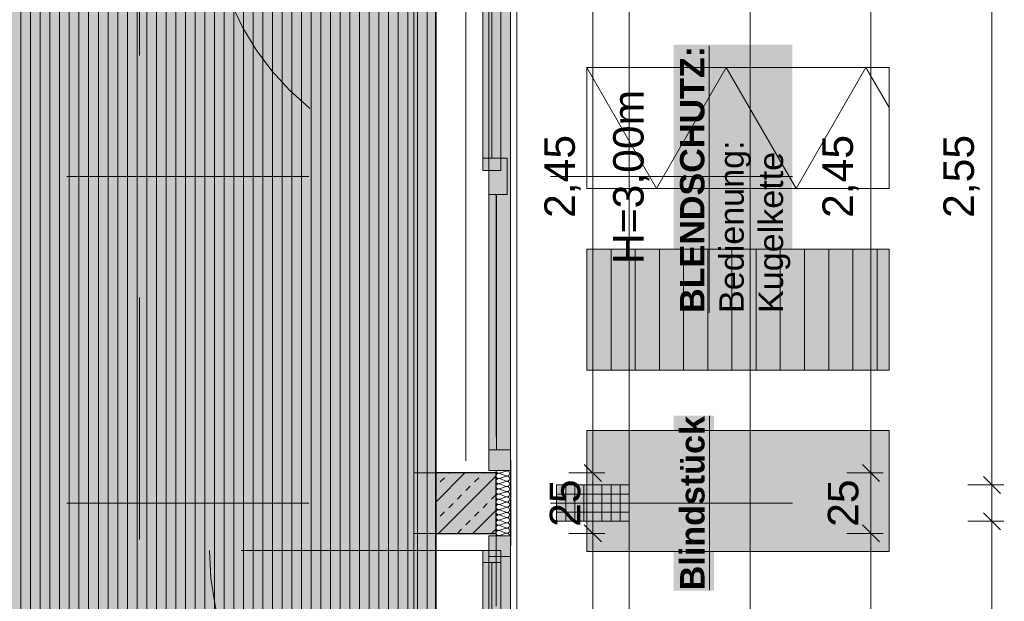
# Model space of a CAD drawing. Header units: metres. Extents: x -111 to 152, y -132 to 99.
# Tile 218 of 256: x -1.85 to 2.23, y -11.21 to -8.8. Entities that reach past the tile are written whole.
import ezdxf

# ---------------------------------------------------------------- set-up
doc = ezdxf.new("R2010")
doc.units = ezdxf.units.M
doc.header["$PDMODE"] = 1
doc.header["$PDSIZE"] = -2
for name, pattern in [('Achsen 01', [5.291531, 3.175, -1.058062, 0.352704, -0.705764]), ('gestrichelt - 01', [2, 1, -1]), ('ISO-07 Punktiert', [0.889, 0.127, -0.762]), ('Raster 01', [2, 1, -1]), ('VW-01 Strichlinie kurz', [2, 1, -1])]:
    doc.linetypes.add(name, pattern=pattern)
doc.layers.get('0').update_dxf_attribs({"lineweight": 25})
for name, color, linetype, lineweight, true_color in [('013_Beton und Stahlbetonarbeiten-000 Sichtbeton-333 Außenstütze', 5, 'Continuous', 5, 0x0000ff), ('013_Beton und Stahlbetonarbeiten-000 Sichtbeton-334 Außenwandöf', 5, 'Continuous', 5, 0x0000ff), ('014_Fassadenarbeiten-000 Aufsicht Betonfertigteile', 7, 'Continuous', 9, 0xc0c0c0), ('014_Fassadenarbeiten-330 mineralische Dämmung', 7, 'Continuous', 9, 0x666666), ('021_DA-Gründach', 7, 'Continuous', 13, 0x555555), ('031_Metallbauarbeiten-350 Lamellendecke DS', 7, 'Continuous', 35, 0x666666), ('032_Metallarbeiten-Fenster', 7, 'Continuous', 13, 0x444444), ('AV1-Achsen', 1, 'Achsen 01', 18, 0xff0000), ('AV1-Raster', 7, 'Raster 01', 9, 0xa6a6a6)]:
    doc.layers.add(name, color=color, linetype=linetype, lineweight=lineweight, true_color=true_color)
for name, color, linetype, lineweight in [('013_Beton und Stahlbetonarbeiten-000 Unterzüge', 7, 'ISO-07 Punktiert', 13), ('013_Beton und Stahlbetonarbeiten-330 Außenstützen', 7, 'Continuous', 25), ('014_Fassadenarbeiten-330 Betonfertigteile vertikal', 7, 'Continuous', 9), ('030_Sonnenschutzarbeiten-BLENDSCHUTZ', 7, 'Continuous', 5), ('030_Sonnenschutzarbeiten-BLENDSCHUTZ  Beschriftung', 7, 'Continuous', 5), ('_1.35m (3D)', 7, 'Continuous', 9), ('_EG (2D)', 7, 'Continuous', 9), ('_EG - DS (2D)', 7, 'Continuous', 9), ('_GRU (2D)', 7, 'Continuous', 9), ('_Legende (2D)', 7, 'Continuous', 9), ('Bemaßung-Bemaßung', 7, 'Continuous', 9), ('Keine', 7, 'Continuous', 9)]:
    doc.layers.add(name, color=color, linetype=linetype, lineweight=lineweight)
doc.layers.get('0').freeze()
doc.styles.add('Arial', font='arial.ttf')
doc.styles.add('Arial (bold)', font='arialbd.ttf')
doc.dimstyles.new('COE 50', dxfattribs={"dimtxt": 126.090495, "dimasz": 0.001414, "dimexe": 0.001, "dimexo": 0.01, "dimgap": 0.001, "dimtad": 1, "dimdec": 3, "dimtxsty": 'Arial', "dimblk": 'VW_SLASH-3', "dimblk1": 'VW_SLASH-3', "dimblk2": 'VW_SLASH-3', "dimcen": 0, "dimadec": 3, "dimazin": 0, "dimtfac": 0.8, "dimtdec": 3, "dimtix": 1, "dimtmove": 0, "dimatfit": 0, "dimldrblk": 'VW_SLASH-2', "dimfxl": 0.002, "dimfxlon": 1, "dimfrac": 2, "dimtolj": 1, "dimarcsym": 0})

# ---------------------------------------------------------------- blocks, each defined once
blk = doc.blocks.new('Group-2')
at = {"layer": 'AV1-Raster'}
for p, q in [((-1.35, -22.95), (-1.35, 1.35)), ((1.35, -9.45), (-40.5, -9.45)), ((1.35, -10.8), (-40.5, -10.8))]:
    blk.add_line(p, q, dxfattribs=at)
blk = doc.blocks.new('1.35m (3D)')
at = {"layer": 'AV1-Raster', "color": 7}
blk.add_blockref('Group-2', (0, 0), dxfattribs=at)
blk = doc.blocks.new('Blendschutz Beschriftung')
at = {"layer": '030_Sonnenschutzarbeiten-BLENDSCHUTZ  Beschriftung', "color": 254, "linetype": 'Continuous', "transparency": 33554559}
blk.add_solid([(-0.554, -0.1644), (0.554, -0.1644), (-0.554, 0.3267), (0.554, 0.3267)], dxfattribs=at)
at = {"layer": '030_Sonnenschutzarbeiten-BLENDSCHUTZ  Beschriftung', "insert": (-0.554, 0.3002), "char_height": 0.100872, "attachment_point": 1, "line_spacing_factor": 0.967016, "style": 'Arial (bold)'}
blk.add_mtext('{\\LBLENDSCHUTZ:}{\\fArial|b0|i0|c0|p0;\\l\\PBedienung: \\PKugelkette }', dxfattribs=at)
blk = doc.blocks.new('VW_SLASH-3')
at = {"color": 0, "linetype": 'ByBlock', "lineweight": -2, "transparency": 16777216}
blk.add_line((0, 0), (-1, 0), dxfattribs=at)
at = {"color": 0, "linetype": 'Continuous', "lineweight": 15, "transparency": 16777216, "flags": 128}
blk.add_lwpolyline([(0.5, 0.5), (-0.5, -0.5)], dxfattribs=at)
blk = doc.blocks.new('*D33')
at = {"layer": '030_Sonnenschutzarbeiten-BLENDSCHUTZ', "color": 0, "lineweight": -2}
for p, q in [((0.425, -8.225), (0.575, -8.225)), ((0.525, -10.6043), (0.525, -8.2957)), ((0.425, -10.675), (0.575, -10.675))]:
    blk.add_line(p, q, dxfattribs=at)
at = {"layer": 'Defpoints', "color": 0}
for p in [(-0.215, -8.225), (0.525, -8.225), (-0.215, -10.675)]:
    blk.add_point(p, dxfattribs=at)
at = {"layer": '030_Sonnenschutzarbeiten-BLENDSCHUTZ', "color": 0, "lineweight": -2, "xscale": 0.070693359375, "yscale": 0.070693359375, "zscale": 0.070693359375}
for p, rotation in [((0.525, -8.225), 90), ((0.525, -10.675), 270)]:
    blk.add_blockref('VW_SLASH-3', p, dxfattribs=dict(at, rotation=rotation))
at = {"layer": '030_Sonnenschutzarbeiten-BLENDSCHUTZ', "color": 0, "lineweight": 13, "insert": (0.3992, -9.45), "char_height": 0.12609, "attachment_point": 5, "rotation": 90, "style": 'Arial'}
blk.add_mtext('\\A1;2,45', dxfattribs=at)
blk = doc.blocks.new('VW_SLASH-2')
at = {"color": 0, "linetype": 'ByBlock', "lineweight": -2, "transparency": 16777216}
blk.add_line((0, 0), (-1, 0), dxfattribs=at)
at = {"color": 0, "linetype": 'Continuous', "lineweight": 15, "transparency": 16777216, "flags": 128}
blk.add_lwpolyline([(0.5, 0.5), (-0.5, -0.5)], dxfattribs=at)
blk = doc.blocks.new('*D34')
at = {"layer": '030_Sonnenschutzarbeiten-BLENDSCHUTZ', "color": 0, "lineweight": -2}
for p, q in [((0.425, -10.925), (0.575, -10.925)), ((0.525, -13.3043), (0.525, -10.9957)), ((0.425, -13.375), (0.575, -13.375))]:
    blk.add_line(p, q, dxfattribs=at)
at = {"layer": 'Defpoints', "color": 0}
for p in [(-0.215, -10.925), (0.525, -10.925), (-0.215, -13.375)]:
    blk.add_point(p, dxfattribs=at)
at = {"layer": '030_Sonnenschutzarbeiten-BLENDSCHUTZ', "color": 0, "lineweight": -2, "xscale": 0.070693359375, "yscale": 0.070693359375, "zscale": 0.070693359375}
for p, rotation in [((0.525, -10.925), 90), ((0.525, -13.375), 270)]:
    blk.add_blockref('VW_SLASH-3', p, dxfattribs=dict(at, rotation=rotation))
at = {"layer": '030_Sonnenschutzarbeiten-BLENDSCHUTZ', "color": 0, "lineweight": 13, "insert": (0.3992, -12.15), "char_height": 0.12609, "attachment_point": 5, "rotation": 90, "style": 'Arial'}
blk.add_mtext('\\A1;2,45', dxfattribs=at)
blk = doc.blocks.new('*D61')
at = {"layer": '030_Sonnenschutzarbeiten-BLENDSCHUTZ', "color": 0, "lineweight": -2}
for p, q in [((0.525, -10.6043), (0.525, -10.5336)), ((0.425, -10.675), (0.575, -10.675)), ((0.525, -10.675), (0.525, -10.925)), ((0.425, -10.925), (0.575, -10.925)), ((0.525, -10.9957), (0.525, -11.0664))]:
    blk.add_line(p, q, dxfattribs=at)
at = {"layer": 'Defpoints', "color": 0}
for p in [(-0.215, -10.675), (-0.215, -10.925), (0.525, -10.925)]:
    blk.add_point(p, dxfattribs=at)
at = {"layer": '030_Sonnenschutzarbeiten-BLENDSCHUTZ', "color": 0, "lineweight": -2, "xscale": 0.070693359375, "yscale": 0.070693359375, "zscale": 0.070693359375}
for p, rotation in [((0.525, -10.675), 270), ((0.525, -10.925), 90)]:
    blk.add_blockref('VW_SLASH-3', p, dxfattribs=dict(at, rotation=rotation))
at = {"layer": '030_Sonnenschutzarbeiten-BLENDSCHUTZ', "color": 0, "lineweight": 13, "insert": (0.4106, -10.8), "char_height": 0.12609, "attachment_point": 5, "rotation": 90, "style": 'Arial'}
blk.add_mtext('\\A1;25', dxfattribs=at)
blk = doc.blocks.new('*D413')
at = {"layer": 'Bemaßung-Bemaßung', "color": 0, "lineweight": -2}
for p, q in [((2.075, -8.175), (2.225, -8.175)), ((2.175, -10.6543), (2.175, -8.2457)), ((2.075, -10.725), (2.225, -10.725))]:
    blk.add_line(p, q, dxfattribs=at)
at = {"layer": 'Defpoints', "color": 0}
for p in [(0.675, -8.175), (2.175, -8.175), (0.675, -10.725)]:
    blk.add_point(p, dxfattribs=at)
at = {"layer": 'Bemaßung-Bemaßung', "color": 0, "lineweight": -2, "xscale": 0.070693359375, "yscale": 0.070693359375, "zscale": 0.070693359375}
for p, rotation in [((2.175, -8.175), 90), ((2.175, -10.725), 270)]:
    blk.add_blockref('VW_SLASH-3', p, dxfattribs=dict(at, rotation=rotation))
at = {"layer": 'Bemaßung-Bemaßung', "color": 0, "insert": (2.0492, -9.45), "char_height": 0.12609, "attachment_point": 5, "rotation": 90, "style": 'Arial'}
blk.add_mtext('\\A1;2,55', dxfattribs=at)
blk = doc.blocks.new('*D414')
at = {"layer": 'Bemaßung-Bemaßung', "color": 0, "lineweight": -2}
for p, q in [((2.175, -10.6543), (2.175, -10.5836)), ((2.075, -10.725), (2.225, -10.725)), ((2.175, -10.875), (2.175, -10.725)), ((2.075, -10.875), (2.225, -10.875)), ((2.175, -10.9457), (2.175, -11.0164))]:
    blk.add_line(p, q, dxfattribs=at)
at = {"layer": 'Defpoints', "color": 0}
for p in [(0.675, -10.725), (2.175, -10.725), (0.675, -10.875)]:
    blk.add_point(p, dxfattribs=at)
at = {"layer": 'Bemaßung-Bemaßung', "color": 0, "lineweight": -2, "xscale": 0.070693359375, "yscale": 0.070693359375, "zscale": 0.070693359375}
for p, rotation in [((2.175, -10.725), 270), ((2.175, -10.875), 90)]:
    blk.add_blockref('VW_SLASH-3', p, dxfattribs=dict(at, rotation=rotation))
at = {"layer": 'Bemaßung-Bemaßung', "color": 0, "insert": (2.3644, -10.8), "char_height": 0.12609, "attachment_point": 5, "rotation": 90, "style": 'Arial'}
blk.add_mtext('\\A1;15', dxfattribs=at)
blk = doc.blocks.new('*D415')
at = {"layer": 'Bemaßung-Bemaßung', "color": 0, "lineweight": -2}
for p, q in [((2.075, -10.875), (2.225, -10.875)), ((2.175, -13.3543), (2.175, -10.9457)), ((2.075, -13.425), (2.225, -13.425))]:
    blk.add_line(p, q, dxfattribs=at)
at = {"layer": 'Defpoints', "color": 0}
for p in [(0.675, -10.875), (2.175, -10.875), (0.675, -13.425)]:
    blk.add_point(p, dxfattribs=at)
at = {"layer": 'Bemaßung-Bemaßung', "color": 0, "lineweight": -2, "xscale": 0.070693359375, "yscale": 0.070693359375, "zscale": 0.070693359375}
for p, rotation in [((2.175, -10.875), 90), ((2.175, -13.425), 270)]:
    blk.add_blockref('VW_SLASH-3', p, dxfattribs=dict(at, rotation=rotation))
at = {"layer": 'Bemaßung-Bemaßung', "color": 0, "insert": (2.0492, -12.15), "char_height": 0.12609, "attachment_point": 5, "rotation": 90, "style": 'Arial'}
blk.add_mtext('\\A1;2,55', dxfattribs=at)
blk = doc.blocks.new('*D431')
at = {"layer": 'Bemaßung-Bemaßung', "color": 0, "lineweight": -2}
for p, q in [((1.075, -8.25), (1.225, -8.25)), ((1.175, -21.4043), (1.175, -8.3207)), ((1.075, -21.475), (1.225, -21.475))]:
    blk.add_line(p, q, dxfattribs=at)
at = {"layer": 'Defpoints', "color": 0}
for p in [(-1.77, -8.25), (1.175, -8.25), (-2.7, -21.475)]:
    blk.add_point(p, dxfattribs=at)
at = {"layer": 'Bemaßung-Bemaßung', "color": 0, "lineweight": -2, "xscale": 0.070693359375, "yscale": 0.070693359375, "zscale": 0.070693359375}
for p, rotation in [((1.175, -8.25), 89.99999999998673), ((1.175, -21.475), 269.9999999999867)]:
    blk.add_blockref('VW_SLASH-3', p, dxfattribs=dict(at, rotation=rotation))
at = {"layer": 'Bemaßung-Bemaßung', "color": 0, "insert": (1.0283, -14.8625), "char_height": 0.12609, "attachment_point": 5, "rotation": 90, "style": 'Arial'}
blk.add_mtext('\\A1;13,22\\S5^ ;', dxfattribs=at)
blk = doc.blocks.new('*D600')
at = {"layer": 'Bemaßung-Bemaßung', "color": 0, "lineweight": -2}
for p, q in [((1.575, -10.925), (1.725, -10.925)), ((1.675, -10.9957), (1.675, -13.3043)), ((1.575, -13.375), (1.725, -13.375))]:
    blk.add_line(p, q, dxfattribs=at)
at = {"layer": 'Defpoints', "color": 0}
for p in [(-0.125, -10.925), (-0.125, -13.375), (1.675, -13.375)]:
    blk.add_point(p, dxfattribs=at)
at = {"layer": 'Bemaßung-Bemaßung', "color": 0, "lineweight": -2, "xscale": 0.070693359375, "yscale": 0.070693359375, "zscale": 0.070693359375}
for p, rotation in [((1.675, -10.925), 90.00000000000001), ((1.675, -13.375), 270)]:
    blk.add_blockref('VW_SLASH-3', p, dxfattribs=dict(at, rotation=rotation))
at = {"layer": 'Bemaßung-Bemaßung', "color": 0, "insert": (1.5492, -12.15), "char_height": 0.12609, "attachment_point": 5, "rotation": 90, "style": 'Arial'}
blk.add_mtext('\\A1;2,45', dxfattribs=at)
blk = doc.blocks.new('*D601')
at = {"layer": 'Bemaßung-Bemaßung', "color": 0, "lineweight": -2}
for p, q in [((1.675, -10.6043), (1.675, -10.5336)), ((1.575, -10.675), (1.725, -10.675)), ((1.675, -10.675), (1.675, -10.925)), ((1.575, -10.925), (1.725, -10.925)), ((1.675, -10.9957), (1.675, -11.0664))]:
    blk.add_line(p, q, dxfattribs=at)
at = {"layer": 'Defpoints', "color": 0}
for p in [(-0.125, -10.675), (-0.125, -10.925), (1.675, -10.925)]:
    blk.add_point(p, dxfattribs=at)
at = {"layer": 'Bemaßung-Bemaßung', "color": 0, "lineweight": -2, "xscale": 0.070693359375, "yscale": 0.070693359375, "zscale": 0.070693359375}
for p, rotation in [((1.675, -10.675), 270), ((1.675, -10.925), 90)]:
    blk.add_blockref('VW_SLASH-3', p, dxfattribs=dict(at, rotation=rotation))
at = {"layer": 'Bemaßung-Bemaßung', "color": 0, "insert": (1.5606, -10.8), "char_height": 0.12609, "attachment_point": 5, "rotation": 90, "style": 'Arial'}
blk.add_mtext('\\A1;25', dxfattribs=at)
blk = doc.blocks.new('*D602')
at = {"layer": 'Bemaßung-Bemaßung', "color": 0, "lineweight": -2}
for p, q in [((1.575, -8.225), (1.725, -8.225)), ((1.675, -8.2957), (1.675, -10.6043)), ((1.575, -10.675), (1.725, -10.675))]:
    blk.add_line(p, q, dxfattribs=at)
at = {"layer": 'Defpoints', "color": 0}
for p in [(-0.125, -8.225), (-0.125, -10.675), (1.675, -10.675)]:
    blk.add_point(p, dxfattribs=at)
at = {"layer": 'Bemaßung-Bemaßung', "color": 0, "lineweight": -2, "xscale": 0.070693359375, "yscale": 0.070693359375, "zscale": 0.070693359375}
for p, rotation in [((1.675, -8.225), 90.00000000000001), ((1.675, -10.675), 270)]:
    blk.add_blockref('VW_SLASH-3', p, dxfattribs=dict(at, rotation=rotation))
at = {"layer": 'Bemaßung-Bemaßung', "color": 0, "insert": (1.5492, -9.45), "char_height": 0.12609, "attachment_point": 5, "rotation": 90, "style": 'Arial'}
blk.add_mtext('\\A1;2,45', dxfattribs=at)
blk = doc.blocks.new('Group-415')
at = {"layer": '032_Metallarbeiten-Fenster', "linetype": 'Continuous', "lineweight": 0}
for points in [[(0.185, -10.935), (0.185, -11.02), (0.095, -11.02), (0.095, -10.935)], [(0.145, -10.995), (0.145, -11.045), (0.07, -11.045), (0.07, -10.995)], [(0.095, -11.02), (0.185, -11.02), (0.185, -13.28), (0.095, -13.28)], [(0.145, -11.045), (0.145, -12.075), (0.07, -12.075), (0.07, -11.045)], [(0.145, -12.075), (0.145, -12.125), (0.07, -12.125), (0.07, -12.075)], [(0.17, -12.075), (0.17, -12.225), (0.095, -12.225), (0.095, -12.075)], [(0.185, -13.365), (0.185, -13.28), (0.095, -13.28), (0.095, -13.365)]]:
    blk.add_hatch(color=7, dxfattribs=at).paths.add_polyline_path(points)
at = {"layer": '032_Metallarbeiten-Fenster', "color": 7, "linetype": 'gestrichelt - 01', "lineweight": 18, "transparency": 33554687}
blk.add_line((0.07, -10.995), (-1.06, -10.995), dxfattribs=at)
at = {"layer": '032_Metallarbeiten-Fenster', "color": 7, "lineweight": 18}
for p, q in [((0.1075, -11.045), (0.1075, -12.075)), ((0.1262, -13.28), (0.1262, -12.225))]:
    blk.add_line(p, q, dxfattribs=at)
at = {"layer": '032_Metallarbeiten-Fenster', "color": 7, "lineweight": 18, "flags": 128}
for points in [[(0.185, -10.935), (0.185, -11.02), (0.095, -11.02), (0.095, -10.935)], [(0.145, -10.995), (0.145, -11.045), (0.07, -11.045), (0.07, -10.995)], [(0.095, -11.02), (0.185, -11.02), (0.185, -13.28), (0.095, -13.28)], [(0.145, -11.045), (0.145, -12.075), (0.07, -12.075), (0.07, -11.045)], [(0.145, -12.075), (0.145, -12.125), (0.07, -12.125), (0.07, -12.075)], [(0.17, -12.075), (0.17, -12.225), (0.095, -12.225), (0.095, -12.075)], [(0.185, -13.365), (0.185, -13.28), (0.095, -13.28), (0.095, -13.365)]]:
    blk.add_lwpolyline(points, close=True, dxfattribs=at)
at = {"layer": '032_Metallarbeiten-Fenster', "color": 7, "linetype": 'gestrichelt - 01', "lineweight": 18, "transparency": 33554687}
blk.add_arc((0.07, -10.995), 1.13, 180.0004, 270, dxfattribs=at)
blk = doc.blocks.new('Group-417')
at = {"layer": '014_Fassadenarbeiten-330 mineralische Dämmung', "transparency": 33554687, "flags": 128}
for points in [[(15.3239, -23.284, 0.513088), (15.3342, -23.27), (15.3252, -23.242, -1.372995), (15.3456, -23.242), (15.3353, -23.27, 1.372583), (15.3557, -23.27), (15.3467, -23.242, -1.372995), (15.3671, -23.242), (15.3567, -23.27, 1.372583), (15.3771, -23.27)], [(15.3353, -23.27, 1.372583), (15.3557, -23.27), (15.3467, -23.242, -1.372995), (15.3671, -23.242), (15.3567, -23.27, 1.372583), (15.3771, -23.27), (15.3681, -23.242, -1.372995), (15.3885, -23.242), (15.3782, -23.27, 1.372583), (15.3986, -23.27), (15.3896, -23.242, -1.372995), (15.41, -23.242), (15.3996, -23.27, 1.372583), (15.42, -23.27), (15.411, -23.242, -1.372995), (15.4314, -23.242), (15.4211, -23.27, 1.372583), (15.4415, -23.27), (15.4325, -23.242, -1.372995), (15.4529, -23.242), (15.4425, -23.27, 1.372583), (15.4629, -23.27), (15.4539, -23.242, -1.372995), (15.4743, -23.242), (15.464, -23.27, 1.372583), (15.4844, -23.27), (15.4754, -23.242, -1.372995), (15.4958, -23.242), (15.4854, -23.27, 1.372583), (15.5058, -23.27), (15.4968, -23.242, -1.372995), (15.5172, -23.242), (15.5069, -23.27, 1.372583), (15.5273, -23.27), (15.5183, -23.242, -1.372995), (15.5387, -23.242), (15.5283, -23.27, 1.372583), (15.5487, -23.27), (15.5397, -23.242, -1.372995), (15.5601, -23.242), (15.5498, -23.27, 1.372583), (15.5702, -23.27), (15.5612, -23.242, -1.372995), (15.5816, -23.242)], [(15.5283, -23.27, 0.324435), (15.5322, -23.282, 0.324435), (15.5448, -23.282, 0.324435), (15.5487, -23.27), (15.5397, -23.242, -0.324488), (15.5436, -23.23, -0.324488), (15.5562, -23.23, -0.324488), (15.5601, -23.242), (15.5498, -23.27, 0.324435), (15.5537, -23.282, 0.324435), (15.5663, -23.282, 0.324435), (15.5702, -23.27), (15.5612, -23.242, -0.324488), (15.5651, -23.23, -0.324488), (15.5777, -23.23, -0.324488), (15.5816, -23.242), (15.5712, -23.27, 0.324435), (15.5751, -23.282, 0.324435), (15.5877, -23.282, 0.324435), (15.5916, -23.27), (15.5826, -23.242, -0.540253), (15.5939, -23.228)], [(15.5939, -23.2791, -0.225321), (15.5927, -23.27), (15.5939, -23.2667)]]:
    blk.add_lwpolyline(points, format="xyb", dxfattribs=at)
blk = doc.blocks.new('Group-421')
at = {"layer": '014_Fassadenarbeiten-330 mineralische Dämmung', "transparency": 33554687}
blk.add_blockref('Group-417', (0, 0), dxfattribs=at)
blk = doc.blocks.new('Parametric Object-54')
at = {"layer": '014_Fassadenarbeiten-330 mineralische Dämmung', "color": 7, "transparency": 33554687}
blk.add_blockref('Group-421', (0, 0), dxfattribs=at)
at = {"layer": '014_Fassadenarbeiten-330 mineralische Dämmung', "color": 0, "flags": 1}
for tag in ['IFC_UUID', 'instanceID', 'prm0_name', 'prm0_type', 'prm0_value', 'prm1_name', 'prm1_type', 'prm1_value', 'prm2_name', 'prm2_type', 'prm2_value', 'prm3_name', 'prm3_type', 'prm3_value', 'prm4_name', 'prm4_type', 'prm4_value', 'prm5_name', 'prm5_type', 'prm5_value', 'prm6_name', 'prm6_type', 'prm6_value']:
    blk.add_attdef(tag, (0.1225, -10.935), '', height=0.00018, dxfattribs=at)
blk = doc.blocks.new('Group-422')
at = {"layer": '032_Metallarbeiten-Fenster', "linetype": 'Continuous', "lineweight": 0}
for points in [[(0.185, -8.235), (0.185, -8.32), (0.095, -8.32), (0.095, -8.235)], [(0.145, -8.295), (0.145, -8.345), (0.07, -8.345), (0.07, -8.295)], [(0.145, -8.345), (0.145, -9.375), (0.07, -9.375), (0.07, -8.345)], [(0.095, -8.32), (0.185, -8.32), (0.185, -10.58), (0.095, -10.58)], [(0.145, -9.375), (0.145, -9.425), (0.07, -9.425), (0.07, -9.375)], [(0.17, -9.375), (0.17, -9.525), (0.095, -9.525), (0.095, -9.375)], [(0.185, -10.665), (0.185, -10.58), (0.095, -10.58), (0.095, -10.665)]]:
    blk.add_hatch(color=7, dxfattribs=at).paths.add_polyline_path(points)
at = {"layer": '032_Metallarbeiten-Fenster', "color": 7, "linetype": 'gestrichelt - 01', "lineweight": 18, "transparency": 33554687}
blk.add_line((0.07, -8.295), (-1.06, -8.295), dxfattribs=at)
at = {"layer": '032_Metallarbeiten-Fenster', "color": 7, "lineweight": 18}
for p, q in [((0.1075, -8.345), (0.1075, -9.375)), ((0.1262, -10.58), (0.1262, -9.525))]:
    blk.add_line(p, q, dxfattribs=at)
at = {"layer": '032_Metallarbeiten-Fenster', "color": 7, "lineweight": 18, "flags": 128}
for points in [[(0.185, -8.235), (0.185, -8.32), (0.095, -8.32), (0.095, -8.235)], [(0.145, -8.295), (0.145, -8.345), (0.07, -8.345), (0.07, -8.295)], [(0.145, -8.345), (0.145, -9.375), (0.07, -9.375), (0.07, -8.345)], [(0.095, -8.32), (0.185, -8.32), (0.185, -10.58), (0.095, -10.58)], [(0.145, -9.375), (0.145, -9.425), (0.07, -9.425), (0.07, -9.375)], [(0.17, -9.375), (0.17, -9.525), (0.095, -9.525), (0.095, -9.375)], [(0.185, -10.665), (0.185, -10.58), (0.095, -10.58), (0.095, -10.665)]]:
    blk.add_lwpolyline(points, close=True, dxfattribs=at)
at = {"layer": '032_Metallarbeiten-Fenster', "color": 7, "linetype": 'gestrichelt - 01', "lineweight": 18, "transparency": 33554687}
blk.add_arc((0.07, -8.295), 1.13, 180.0004, 270, dxfattribs=at)
blk = doc.blocks.new('Group-769')
at = {"layer": 'Keine', "color": 253, "linetype": 'Continuous', "lineweight": 9, "transparency": 33554687, "flags": 128}
blk.add_lwpolyline([(-103.7322, 16.597), (-103.4435, 16.097), (-103.1549, 16.597), (-102.8662, 16.097), (-102.5775, 16.597), (-102.4822, 16.4319)], dxfattribs=at)
blk = doc.blocks.new('Group-770')
at = {"layer": 'Keine', "color": 7, "transparency": 33554687}
blk.add_blockref('Group-769', (0, 0), dxfattribs=at)
blk = doc.blocks.new('Parametric Object-85')
at = {"layer": 'Keine', "color": 7, "transparency": 33554687}
blk.add_blockref('Group-770', (0, 0), dxfattribs=at)
at = {"layer": 'Keine', "color": 0, "flags": 1}
for tag in ['IFC_UUID', 'instanceID', 'prm0_name', 'prm0_type', 'prm0_value', 'prm1_name', 'prm1_type', 'prm1_value', 'prm2_name', 'prm2_type', 'prm2_value', 'prm3_name', 'prm3_type', 'prm3_value', 'prm4_name', 'prm4_type', 'prm4_value', 'prm5_name', 'prm5_type', 'prm5_value', 'prm6_name', 'prm6_type', 'prm6_value']:
    blk.add_attdef(tag, (0.4996, -9.5), '', height=0.00018, dxfattribs=at)
blk = doc.blocks.new('Legende (2D)')
at = {"layer": '021_DA-Gründach', "linetype": 'Continuous', "lineweight": 0}
blk.add_hatch(color=71, dxfattribs=at).paths.add_polyline_path([(0.49957, -10.5), (1.74957, -10.5), (1.74957, -11), (0.49957, -11)])
at = {"layer": 'Keine', "linetype": 'Continuous', "lineweight": 0, "transparency": 33554559}
blk.add_hatch(color=254, dxfattribs=at).paths.add_polyline_path([(0.49957, -9.75), (1.74957, -9.75), (1.74957, -10.25), (0.49957, -10.25)])
at = {"layer": 'Keine', "linetype": 'Continuous', "lineweight": 9, "transparency": 33554559}
h = blk.add_hatch(dxfattribs=at)
h.set_pattern_fill('Dachgefälle', color=9, style=0, pattern_type=2)
h.set_pattern_definition([(90, (0, 0), (0.1, 0), [])])
h.paths.add_polyline_path([(0.49957, -9.75), (1.74957, -9.75), (1.74957, -10.25), (0.49957, -10.25)])
at = {"layer": '021_DA-Gründach', "flags": 128}
blk.add_lwpolyline([(0.49957, -10.5), (1.74957, -10.5), (1.74957, -11), (0.49957, -11)], close=True, dxfattribs=at)
at = {"layer": 'Keine', "color": 7, "linetype": 'Continuous', "lineweight": 9, "transparency": 33554687, "flags": 128}
for points in [[(0.49957, -9.5), (1.74957, -9.5), (1.74957, -9), (0.49957, -9)], [(0.49957, -10.25), (1.74957, -10.25), (1.74957, -9.75), (0.49957, -9.75)], [(0.49957, -11), (1.74957, -11), (1.74957, -10.5), (0.49957, -10.5)]]:
    blk.add_lwpolyline(points, close=True, dxfattribs=at)
at = {"layer": 'Keine', "color": 253, "linetype": 'Continuous', "lineweight": 9, "transparency": 33554687, "flags": 128}
blk.add_lwpolyline([(0.49957, -9.75), (1.74957, -9.75), (1.74957, -10.25), (0.49957, -10.25)], close=True, dxfattribs=at)
at = {"layer": 'Keine', "color": 253, "transparency": 33554687}
blk.add_blockref('Parametric Object-85', (104.23178, -25.59697), dxfattribs=at)
blk = doc.blocks.new('Group-709')
at = {"layer": 'AV1-Achsen'}
blk.add_line((0, -26.5), (0, 4.9), dxfattribs=at)
blk = doc.blocks.new('GRU (2D)')
at = {"layer": 'AV1-Achsen', "color": 7}
blk.add_blockref('Group-709', (0, 0), dxfattribs=at)
blk = doc.blocks.new('EG - DS (2D)')
at = {"layer": '030_Sonnenschutzarbeiten-BLENDSCHUTZ', "linetype": 'Continuous', "lineweight": 0, "transparency": 33554610}
for color, points in [(161, [(-0.125, -8.225), (-0.215, -8.225), (-0.215, -10.675), (-0.125, -10.675)]), (30, [(-0.215, -10.925), (-0.215, -10.675), (-0.125, -10.675), (-0.125, -10.925)]), (161, [(-0.125, -13.375), (-0.215, -13.375), (-0.215, -10.925), (-0.125, -10.925)])]:
    blk.add_hatch(color=color, dxfattribs=at).paths.add_polyline_path(points)
at = {"layer": '031_Metallbauarbeiten-350 Lamellendecke DS', "linetype": 'Continuous', "lineweight": 0, "transparency": 33554508}
blk.add_hatch(color=254, dxfattribs=at).paths.add_polyline_path([(-5.275, -13.6133), (-5.275, -21.385), (-0.125, -21.385), (-0.125, -8.25), (-5.275, -8.25), (-5.275, -13.3153), (-5.25, -13.3153), (-5.25, -13.6133)])
at = {"layer": '031_Metallbauarbeiten-350 Lamellendecke DS', "linetype": 'Continuous', "lineweight": 9, "transparency": 33554508}
h = blk.add_hatch(dxfattribs=at)
h.set_pattern_fill('Lamellendecke', color=252, style=0, pattern_type=2)
h.set_pattern_definition([(90, (0, 0), (0.04, 0), [])])
h.paths.add_polyline_path([(-5.275, -13.6133), (-5.275, -21.385), (-0.125, -21.385), (-0.125, -8.25), (-5.275, -8.25), (-5.275, -13.3153), (-5.25, -13.3153), (-5.25, -13.6133)])
at = {"layer": '030_Sonnenschutzarbeiten-BLENDSCHUTZ', "color": 251, "lineweight": 13, "flags": 128}
for points in [[(-0.125, -8.225), (-0.215, -8.225), (-0.215, -10.675), (-0.125, -10.675)], [(-0.215, -10.925), (-0.215, -10.675), (-0.125, -10.675), (-0.125, -10.925)], [(-0.125, -13.375), (-0.215, -13.375), (-0.215, -10.925), (-0.125, -10.925)]]:
    blk.add_lwpolyline(points, close=True, dxfattribs=at)
at = {"layer": '030_Sonnenschutzarbeiten-BLENDSCHUTZ', "color": 30, "transparency": 33554610}
blk.add_solid([(1.0254, -11.1611), (1.0254, -10.4389), (0.8589, -11.1611), (0.8589, -10.4389)], dxfattribs=at)
blk.add_solid([(1.0254, -11.1611), (1.0254, -10.4389), (0.8589, -11.1611), (0.8589, -10.4389)], dxfattribs=at)
at = {"layer": '031_Metallbauarbeiten-350 Lamellendecke DS', "flags": 128}
blk.add_lwpolyline([(-5.275, -13.6133), (-5.275, -21.385), (-0.125, -21.385), (-0.125, -8.25), (-5.275, -8.25), (-5.275, -13.3153), (-5.25, -13.3153), (-5.25, -13.6133)], close=True, dxfattribs=at)
at = {"layer": '030_Sonnenschutzarbeiten-BLENDSCHUTZ  Beschriftung', "color": 7, "rotation": 90}
blk.add_blockref('Blendschutz Beschriftung', (1.1856, -9.4602), dxfattribs=at)
at = {"layer": '030_Sonnenschutzarbeiten-BLENDSCHUTZ', "color": 7, "insert": (0.6087, -9.8121), "char_height": 0.12609, "attachment_point": 1, "rotation": 90, "line_spacing_factor": 0.969122, "style": 'Arial'}
blk.add_mtext('H=3,00m', dxfattribs=at)
at = {"layer": '030_Sonnenschutzarbeiten-BLENDSCHUTZ', "color": 7, "insert": (0.8858, -10.8), "char_height": 0.100872, "width": 0.722129, "attachment_point": 2, "rotation": 90, "line_spacing_factor": 0.969122, "style": 'Arial (bold)'}
blk.add_mtext('{\\LB}{\\Llindstück }', dxfattribs=at)
at = {"layer": '030_Sonnenschutzarbeiten-BLENDSCHUTZ', "color": 7, "lineweight": 13}
for p1, p2, picture, middle in [((-0.215, -10.675), (-0.215, -8.225), '*D33', (0.3992, -9.45)), ((-0.215, -13.375), (-0.215, -10.925), '*D34', (0.3992, -12.15))]:
    dim = blk.add_aligned_dim(p1=p1, p2=p2, distance=-0.74, text='2,45', dimstyle='COE 50', override={"dimtxt": 0.12609, "dimasz": 0.070693, "dimexe": 0.05, "dimgap": 0.05, "dimpost": '<>', "dimtxsty": 'Arial', "dimtmove": 2, "dimfxl": 0.1}, dxfattribs=at)
    dim.commit()
    dim.dimension.update_dxf_attribs({"geometry": picture, "text_midpoint": middle})
at = {"layer": '030_Sonnenschutzarbeiten-BLENDSCHUTZ', "color": 251, "lineweight": 13}
dim = blk.add_linear_dim(base=(0.525, -10.925), p1=(-0.215, -10.675), p2=(-0.215, -10.925), angle=270, text='25', dimstyle='COE 50', override={"dimtxt": 0.12609, "dimasz": 0.070693, "dimexe": 0.05, "dimgap": 0.05, "dimpost": '<>', "dimtxsty": 'Arial', "dimtmove": 2, "dimfxl": 0.1}, dxfattribs=at)
dim.commit()
dim.dimension.update_dxf_attribs({"geometry": '*D61', "text_midpoint": (0.4106, -10.8)})
blk = doc.blocks.new('EG (2D)')
at = {"layer": '013_Beton und Stahlbetonarbeiten-330 Außenstützen', "linetype": 'Continuous', "lineweight": 0, "true_color": 0xc0c0c0}
blk.add_hatch(color=9, dxfattribs=at).paths.add_polyline_path([(0.125, -10.675), (-0.125, -10.675), (-0.125, -10.925), (0.125, -10.925)])
at = {"layer": '013_Beton und Stahlbetonarbeiten-330 Außenstützen', "linetype": 'Continuous', "lineweight": 13}
h = blk.add_hatch(dxfattribs=at)
h.set_pattern_fill('Stahlbeton', color=251, style=0, pattern_type=2)
h.set_pattern_definition([(45, (0, 0), (0.0707107, -0.0707107), [0.025, -0.025])])
h.paths.add_polyline_path([(0.125, -10.675), (-0.125, -10.675), (-0.125, -10.925), (0.125, -10.925)])
h = blk.add_hatch(dxfattribs=at)
h.set_pattern_fill('Stahlbeton-1', color=251, style=0, pattern_type=2)
h.set_pattern_definition([(-135, (0.03106, -0.03313), (0.0707107, -0.0707107), [])])
h.paths.add_polyline_path([(0.125, -10.675), (-0.125, -10.675), (-0.125, -10.925), (0.125, -10.925)])
at = {"layer": '014_Fassadenarbeiten-330 Betonfertigteile vertikal', "linetype": 'Continuous', "lineweight": 0}
blk.add_hatch(color=9, dxfattribs=at).paths.add_polyline_path([(0.675, -10.725), (0.675, -10.875), (0.375, -10.875), (0.375, -10.725)])
at = {"layer": '014_Fassadenarbeiten-330 Betonfertigteile vertikal', "linetype": 'Continuous', "lineweight": 9}
h = blk.add_hatch(dxfattribs=at)
h.set_pattern_fill('Stahlbetonfertigteil', color=8, style=0, pattern_type=2)
h.set_pattern_definition([(-90, (0, 0), (0.0375, 0), [])])
h.paths.add_polyline_path([(0.675, -10.725), (0.675, -10.875), (0.375, -10.875), (0.375, -10.725)])
at = {"layer": '014_Fassadenarbeiten-330 Betonfertigteile vertikal', "linetype": 'Continuous', "lineweight": 13}
h = blk.add_hatch(dxfattribs=at)
h.set_pattern_fill('Stahlbetonfertigteil-1', color=8, style=0, pattern_type=2)
h.set_pattern_definition([(0, (0, 0), (2e-18, -0.0375), [])])
h.paths.add_polyline_path([(0.675, -10.725), (0.675, -10.875), (0.375, -10.875), (0.375, -10.725)])
at = {"layer": '032_Metallarbeiten-Fenster', "linetype": 'Continuous', "lineweight": 0, "transparency": 33554687}
blk.add_hatch(color=181, dxfattribs=at).paths.add_polyline_path([(0.1843, -10.9769), (0.1843, -10.6231), (0.1863, -10.6231), (0.1863, -10.9769)])
at = {"layer": '013_Beton und Stahlbetonarbeiten-000 Sichtbeton-333 Außenstütze', "color": 30}
blk.add_solid([(-0.125, -10.925), (-0.125, -10.675), (-0.075, -10.875), (-0.075, -10.725)], dxfattribs=at)
at = {"layer": '013_Beton und Stahlbetonarbeiten-000 Sichtbeton-334 Außenwandöf', "color": 30}
for points in [[(0.125, -10.725), (-0.075, -10.725), (0.125, -10.675), (-0.125, -10.675)], [(0.125, -10.925), (-0.125, -10.925), (0.125, -10.875), (-0.075, -10.875)]]:
    blk.add_solid(points, dxfattribs=at)
at = {"layer": '013_Beton und Stahlbetonarbeiten-000 Unterzüge', "linetype": 'VW-01 Strichlinie kurz', "flags": 128}
for points in [[(-0.125, -10.675), (-0.125, -8.225), (0.125, -8.225), (0.125, -10.675)], [(-0.125, -13.375), (-0.125, -10.925), (0.125, -10.925), (0.125, -13.375)]]:
    blk.add_lwpolyline(points, close=True, dxfattribs=at)
at = {"layer": '013_Beton und Stahlbetonarbeiten-330 Außenstützen', "flags": 128}
blk.add_lwpolyline([(0.125, -10.675), (-0.125, -10.675), (-0.125, -10.925), (0.125, -10.925)], close=True, dxfattribs=at)
at = {"layer": '014_Fassadenarbeiten-000 Aufsicht Betonfertigteile', "flags": 128}
blk.add_lwpolyline([(0.305, -16.19), (0.21, -16.19), (0.21, -0.01), (0.305, -0.01), (0.305, 0.305), (0.675, 0.675), (0.675, -22.275), (0.305, -21.905)], close=True, dxfattribs=at)
at = {"layer": '014_Fassadenarbeiten-330 Betonfertigteile vertikal', "flags": 128}
blk.add_lwpolyline([(0.675, -10.725), (0.675, -10.875), (0.375, -10.875), (0.375, -10.725)], close=True, dxfattribs=at)
at = {"layer": '032_Metallarbeiten-Fenster', "color": 7, "linetype": 'Continuous', "lineweight": 9, "transparency": 33554687, "flags": 128}
blk.add_lwpolyline([(0.1843, -10.9769), (0.1843, -10.6231), (0.1863, -10.6231), (0.1863, -10.9769)], close=True, dxfattribs=at)
at = {"layer": 'Keine', "color": 9, "linetype": 'Continuous', "lineweight": 13, "flags": 128}
blk.add_lwpolyline([(-39.825, 0.675), (0.675, 0.675), (0.675, -22.275), (-39.825, -22.275)], close=True, dxfattribs=at)
at = {"layer": '014_Fassadenarbeiten-330 mineralische Dämmung', "rotation": 90}
blk.add_blockref('Parametric Object-54', (-23.103, -26.2589), dxfattribs=at)
at = {"layer": '032_Metallarbeiten-Fenster', "color": 7}
for name in ['Group-422', 'Group-415']:
    blk.add_blockref(name, (0, 0), dxfattribs=at)
at = {"layer": 'Bemaßung-Bemaßung'}
for p1, p2, text, override, picture, middle in [((0.675, -10.725), (0.675, -8.175), '2,55', {"dimtxt": 0.12609, "dimasz": 0.070693, "dimexe": 0.05, "dimgap": 0.05, "dimpost": '<>', "dimtxsty": 'Arial', "dimtmove": 2, "dimfxl": 0.1}, '*D413', (2.0492, -9.45)), ((0.675, -10.875), (0.675, -10.725), '15', {"dimtxt": 0.12609, "dimasz": 0.070693, "dimexe": 0.05, "dimgap": 0.05, "dimpost": '<>', "dimtxsty": 'Arial', "dimtix": 0, "dimtmove": 2, "dimfxl": 0.1}, '*D414', (2.3644, -10.8)), ((0.675, -13.425), (0.675, -10.875), '2,55', {"dimtxt": 0.12609, "dimasz": 0.070693, "dimexe": 0.05, "dimgap": 0.05, "dimpost": '<>', "dimtxsty": 'Arial', "dimtmove": 2, "dimfxl": 0.1}, '*D415', (2.0492, -12.15))]:
    dim = blk.add_aligned_dim(p1=p1, p2=p2, distance=-1.5, text=text, dimstyle='COE 50', override=override, dxfattribs=at)
    dim.commit()
    dim.dimension.update_dxf_attribs({"geometry": picture, "text_midpoint": middle})
for base, p1, p2, angle, text, picture, middle in [((1.175, -8.25), (-2.7, -21.475), (-1.77, -8.25), 90, '13,22\\S5^ ;', '*D431', (1.0283, -14.8625)), ((1.675, -10.675), (-0.125, -8.225), (-0.125, -10.675), 270, '2,45', '*D602', (1.5492, -9.45)), ((1.675, -10.925), (-0.125, -10.675), (-0.125, -10.925), 270, '25', '*D601', (1.5606, -10.8)), ((1.675, -13.375), (-0.125, -10.925), (-0.125, -13.375), 270, '2,45', '*D600', (1.5492, -12.15))]:
    dim = blk.add_linear_dim(base=base, p1=p1, p2=p2, angle=angle, text=text, dimstyle='COE 50', override={"dimtxt": 0.12609, "dimasz": 0.070693, "dimexe": 0.05, "dimgap": 0.05, "dimpost": '<>', "dimtxsty": 'Arial', "dimtmove": 2, "dimfxl": 0.1}, dxfattribs=at)
    dim.commit()
    dim.dimension.update_dxf_attribs({"geometry": picture, "text_midpoint": middle})

msp = doc.modelspace()

# ---------------------------------------------------------------- block references
at = {"layer": '_1.35m (3D)'}
msp.add_blockref('1.35m (3D)', (0, 0), dxfattribs=at)

# ---------------------------------------------------------------- next in the draw order: block references
at = {"layer": '_EG - DS (2D)'}
msp.add_blockref('EG - DS (2D)', (0, 0), dxfattribs=at)

# ---------------------------------------------------------------- next in the draw order: block references
at = {"layer": '_EG (2D)'}
msp.add_blockref('EG (2D)', (0, 0), dxfattribs=at)

# ---------------------------------------------------------------- next in the draw order: block references
at = {"layer": '_Legende (2D)'}
msp.add_blockref('Legende (2D)', (0, 0), dxfattribs=at)

# ---------------------------------------------------------------- next in the draw order: block references
at = {"layer": '_GRU (2D)'}
msp.add_blockref('GRU (2D)', (0, 0), dxfattribs=at)

doc.saveas('drawing.dxf')
